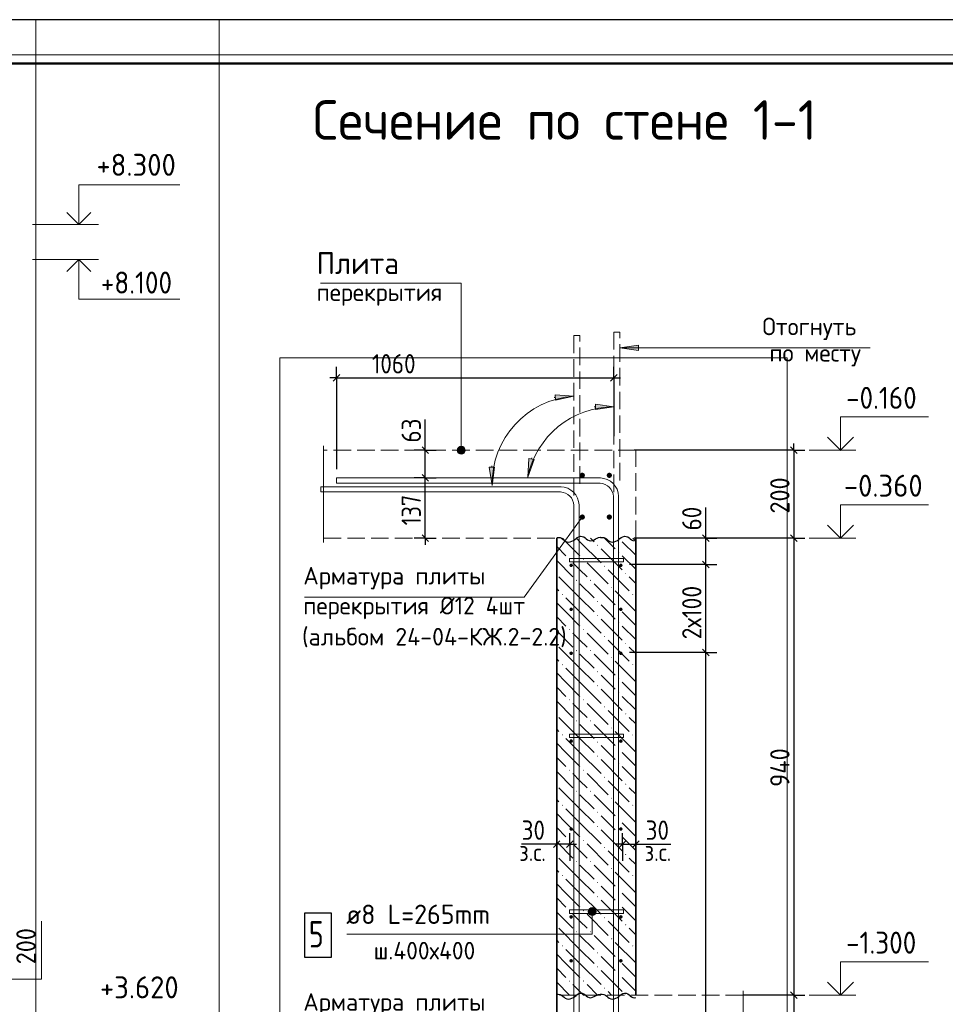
# Model space of a CAD drawing. Header units: millimetres. Extents: x 0 to 21000, y -5 to 14850.
# Tile 34 of 35: x 11409 to 16675, y 9248 to 14850. Entities that reach past the tile are written whole.
import ezdxf

# ---------------------------------------------------------------- set-up
doc = ezdxf.new("R2010")
doc.units = ezdxf.units.MM
doc.linetypes.add('______2', pattern=[135, 100, -35])
for name, color, linetype, lineweight in [('Standard', 7, 'Continuous', 25), ('Заголовок чертежа', 7, 'Continuous', 25), ('Позиционная метка диаметр_ шаг', 7, 'Continuous', 13), ('Позиционная метка линия выноска', 7, 'Continuous', 13), ('Примечания', 7, 'Continuous', 13), ('Размерная линия_ общее', 7, 'Continuous', 13), ('Стена обрамление Г-обр.', 7, 'Continuous', 25), ('Стена фоновая арматура У1', 7, 'Continuous', 25), ('Стена фоновая арматура Х1', 7, 'Continuous', 25), ('Стена фоновая затяжка С-обр.', 7, 'Continuous', 25)]:
    doc.layers.add(name, color=color, linetype=linetype, lineweight=lineweight)
doc.layers.add('ЖБ Перекрытие верхний уровень', color=7, linetype='Continuous', lineweight=25, true_color=0xe0e0ff)
doc.layers.add('ЖБ Стена верхний уровень', color=7, linetype='Continuous', lineweight=25, true_color=0x006e00)
doc.layers.add('Размерная выноска', color=7, linetype='Continuous')
doc.styles.add('ISOCPEUR', font='txt')

msp = doc.modelspace()

# ---------------------------------------------------------------- hatches: boundary and pattern name
at = {"layer": 'ЖБ Стена верхний уровень', "linetype": 'Continuous', "lineweight": 18, "transparency": 33554687}
for points in [[(14813.4, 11899.9), (14813.5, 11900), (14819.7, 11900), (14819.9, 11899.9), (14816.6, 11896.7)], [(14693.4, 11859.9), (14696.6, 11863.2), (14699.9, 11859.9), (14696.6, 11856.7)], [(14813.4, 11819.9), (14816.6, 11823.2), (14819.9, 11819.9), (14816.6, 11816.7)], [(14533.4, 11779.9), (14536.6, 11783.2), (14539.8, 11779.9), (14536.6, 11776.7)], [(14613.4, 11779.9), (14616.6, 11783.2), (14619.9, 11779.9), (14616.6, 11776.7)], [(14733.4, 11739.9), (14736.6, 11743.2), (14739.8, 11739.9), (14736.6, 11736.7)], [(14573.4, 11659.9), (14576.6, 11663.2), (14579.9, 11659.9), (14576.6, 11656.7)], [(14653.4, 11659.9), (14656.6, 11663.2), (14659.9, 11659.9), (14656.6, 11656.7)], [(14853.4, 11699.9), (14856.6, 11703.2), (14859.9, 11699.9), (14856.6, 11696.7)], [(14773.4, 11619.9), (14776.6, 11623.2), (14779.9, 11619.9), (14776.6, 11616.7)], [(14493.4, 11579.9), (14496.6, 11583.2), (14499.9, 11579.9), (14496.6, 11576.7)], [(14693.4, 11539.9), (14696.6, 11543.2), (14699.9, 11539.9), (14696.6, 11536.7)], [(14893.4, 11579.9), (14896.6, 11583.2), (14899.9, 11579.9), (14896.6, 11576.7)], [(14813.4, 11499.9), (14816.6, 11503.2), (14819.9, 11499.9), (14816.6, 11496.7)], [(14693.4, 11459.9), (14696.6, 11463.2), (14699.9, 11459.9), (14696.6, 11456.7)], [(14533.4, 11379.9), (14536.6, 11383.2), (14539.8, 11379.9), (14536.6, 11376.7)], [(14613.4, 11379.9), (14616.6, 11383.2), (14619.9, 11379.9), (14616.6, 11376.7)], [(14813.4, 11419.9), (14816.6, 11423.2), (14819.9, 11419.9), (14816.6, 11416.7)], [(14733.4, 11339.9), (14736.6, 11343.2), (14739.8, 11339.9), (14736.6, 11336.7)], [(14573.4, 11259.9), (14576.6, 11263.2), (14579.9, 11259.9), (14576.6, 11256.7)], [(14653.4, 11259.9), (14656.6, 11263.2), (14659.9, 11259.9), (14656.6, 11256.7)], [(14853.4, 11299.9), (14856.6, 11303.2), (14859.9, 11299.9), (14856.6, 11296.7)], [(14773.4, 11219.9), (14776.6, 11223.2), (14779.9, 11219.9), (14776.6, 11216.7)], [(14493.4, 11179.9), (14496.6, 11183.2), (14499.9, 11179.9), (14496.6, 11176.7)], [(14893.4, 11179.9), (14896.6, 11183.2), (14899.9, 11179.9), (14896.6, 11176.7)], [(14693.4, 11139.9), (14696.6, 11143.2), (14699.9, 11139.9), (14696.6, 11136.7)], [(14813.4, 11099.9), (14816.6, 11103.2), (14819.9, 11099.9), (14816.6, 11096.7)], [(14693.4, 11059.9), (14696.6, 11063.2), (14699.9, 11059.9), (14696.6, 11056.7)], [(14533.4, 10979.9), (14536.6, 10983.2), (14539.8, 10979.9), (14536.6, 10976.7)], [(14613.4, 10979.9), (14616.6, 10983.2), (14619.9, 10979.9), (14616.6, 10976.7)], [(14813.4, 11019.9), (14816.6, 11023.2), (14819.9, 11019.9), (14816.6, 11016.7)], [(14733.4, 10939.9), (14736.6, 10943.2), (14739.8, 10939.9), (14736.6, 10936.7)], [(14853.4, 10899.9), (14856.6, 10903.2), (14859.9, 10899.9), (14856.6, 10896.7)], [(14573.4, 10859.9), (14576.6, 10863.2), (14579.9, 10859.9), (14576.6, 10856.7)], [(14653.4, 10859.9), (14656.6, 10863.2), (14659.9, 10859.9), (14656.6, 10856.7)], [(14773.4, 10819.9), (14776.6, 10823.2), (14779.9, 10819.9), (14776.6, 10816.7)], [(14493.4, 10779.9), (14496.6, 10783.2), (14499.9, 10779.9), (14496.6, 10776.7)], [(14893.4, 10779.9), (14896.6, 10783.2), (14899.9, 10779.9), (14896.6, 10776.7)], [(14693.4, 10739.9), (14696.6, 10743.2), (14699.9, 10739.9), (14696.6, 10736.7)], [(14813.4, 10699.9), (14816.6, 10703.2), (14819.9, 10699.9), (14816.6, 10696.7)], [(14693.4, 10659.9), (14696.6, 10663.2), (14699.9, 10659.9), (14696.6, 10656.7)], [(14813.4, 10619.9), (14816.6, 10623.2), (14819.9, 10619.9), (14816.6, 10616.7)], [(14533.4, 10579.9), (14536.6, 10583.2), (14539.8, 10579.9), (14536.6, 10576.7)], [(14613.4, 10579.9), (14616.6, 10583.2), (14619.9, 10579.9), (14616.6, 10576.7)], [(14733.4, 10539.9), (14736.6, 10543.2), (14739.8, 10539.9), (14736.6, 10536.7)], [(14853.4, 10499.9), (14856.6, 10503.2), (14859.9, 10499.9), (14856.6, 10496.7)], [(14573.4, 10459.9), (14576.6, 10463.2), (14579.9, 10459.9), (14576.6, 10456.7)], [(14653.4, 10459.9), (14656.6, 10463.2), (14659.9, 10459.9), (14656.6, 10456.7)], [(14773.4, 10419.9), (14776.6, 10423.2), (14779.9, 10419.9), (14776.6, 10416.7)], [(14493.4, 10379.9), (14496.6, 10383.2), (14499.9, 10379.9), (14496.6, 10376.7)], [(14893.4, 10379.9), (14896.6, 10383.2), (14899.9, 10379.9), (14896.6, 10376.7)], [(14693.4, 10339.9), (14696.6, 10343.2), (14699.9, 10339.9), (14696.6, 10336.7)], [(14693.4, 10259.9), (14696.6, 10263.2), (14699.9, 10259.9), (14696.6, 10256.7)], [(14813.4, 10299.9), (14816.6, 10303.2), (14819.9, 10299.9), (14816.6, 10296.7)], [(14813.4, 10219.9), (14816.6, 10223.2), (14819.9, 10219.9), (14816.6, 10216.7)], [(14533.4, 10179.9), (14536.6, 10183.2), (14539.8, 10179.9), (14536.6, 10176.7)], [(14613.4, 10179.9), (14616.6, 10183.2), (14619.9, 10179.9), (14616.6, 10176.7)], [(14733.4, 10139.9), (14736.6, 10143.2), (14739.8, 10139.9), (14736.6, 10136.7)], [(14853.4, 10099.9), (14856.6, 10103.2), (14859.9, 10099.9), (14856.6, 10096.7)], [(14573.4, 10059.9), (14576.6, 10063.2), (14579.9, 10059.9), (14576.6, 10056.7)], [(14653.4, 10059.9), (14656.6, 10063.2), (14659.9, 10059.9), (14656.6, 10056.7)], [(14493.4, 9979.9), (14496.6, 9983.2), (14499.9, 9979.9), (14496.6, 9976.7)], [(14773.4, 10019.9), (14776.6, 10023.2), (14779.9, 10019.9), (14776.6, 10016.7)], [(14893.4, 9979.9), (14896.6, 9983.2), (14899.9, 9979.9), (14896.6, 9976.7)], [(14693.4, 9939.9), (14696.6, 9943.2), (14699.9, 9939.9), (14696.6, 9936.7)], [(14693.4, 9859.9), (14696.6, 9863.2), (14699.9, 9859.9), (14696.6, 9856.7)], [(14813.4, 9899.9), (14816.6, 9903.2), (14819.9, 9899.9), (14816.6, 9896.7)], [(14813.4, 9819.9), (14816.6, 9823.2), (14819.9, 9819.9), (14816.6, 9816.7)], [(14533.4, 9779.9), (14536.6, 9783.2), (14539.8, 9779.9), (14536.6, 9776.7)], [(14613.4, 9779.9), (14616.6, 9783.2), (14619.9, 9779.9), (14616.6, 9776.7)], [(14733.4, 9739.9), (14736.6, 9743.2), (14739.8, 9739.9), (14736.6, 9736.7)], [(14853.4, 9699.9), (14856.6, 9703.2), (14859.9, 9699.9), (14856.6, 9696.7)], [(14573.4, 9659.9), (14576.6, 9663.2), (14579.9, 9659.9), (14576.6, 9656.7)], [(14653.4, 9659.9), (14656.6, 9663.2), (14659.9, 9659.9), (14656.6, 9656.7)], [(14493.4, 9579.9), (14496.6, 9583.2), (14499.9, 9579.9), (14496.6, 9576.7)], [(14773.4, 9619.9), (14776.6, 9623.2), (14779.9, 9619.9), (14776.6, 9616.7)], [(14893.4, 9579.9), (14896.6, 9583.2), (14899.9, 9579.9), (14896.6, 9576.7)], [(14693.4, 9539.9), (14696.6, 9543.2), (14699.9, 9539.9), (14696.6, 9536.7)], [(14813.4, 9499.9), (14816.6, 9503.2), (14819.9, 9499.9), (14816.6, 9496.7)], [(14693.4, 9459.9), (14696.6, 9463.2), (14699.9, 9459.9), (14696.6, 9456.7)], [(14813.4, 9419.9), (14816.6, 9423.2), (14819.9, 9419.9), (14816.6, 9416.7)], [(14533.4, 9379.9), (14536.6, 9383.2), (14539.8, 9379.9), (14536.6, 9376.7)], [(14613.4, 9379.9), (14616.6, 9383.2), (14619.9, 9379.9), (14616.6, 9376.7)], [(14733.4, 9339.9), (14736.6, 9343.2), (14739.8, 9339.9), (14736.6, 9336.7)], [(14853.5, 9300), (14856.6, 9303.2), (14859.7, 9300)]]:
    msp.add_hatch(color=7, dxfattribs=at).paths.add_polyline_path(points, flags=16)
at = {"layer": 'Позиционная метка линия выноска', "linetype": 'Continuous', "lineweight": 13, "transparency": 33554687}
for points in [[(13898.3, 12400), (13943.3, 12400), (13940.1, 12411.3)], [(13898.3, 12400), (13940.1, 12411.3), (13901.4, 12411.3)], [(13901.4, 12388.8), (13943.3, 12400), (13898.3, 12400)], [(13901.4, 12411.3), (13940.1, 12411.3), (13932, 12419.4)], [(13901.4, 12411.3), (13932, 12419.4), (13909.5, 12419.4)], [(13901.4, 12388.8), (13940.1, 12388.8), (13943.3, 12400)], [(13909.5, 12380.7), (13940.1, 12388.8), (13901.4, 12388.8)], [(13909.5, 12419.4), (13932, 12419.4), (13920.8, 12422.6)], [(13909.5, 12380.7), (13932, 12380.7), (13940.1, 12388.8)], [(13932, 12380.7), (13909.5, 12380.7), (13920.8, 12377.6)], [(14643.8, 9775.1), (14688.8, 9775.1), (14685.6, 9786.3)], [(14643.8, 9775.1), (14685.6, 9786.3), (14646.9, 9786.3)], [(14646.9, 9763.8), (14688.8, 9775.1), (14643.8, 9775.1)], [(14646.9, 9786.3), (14685.6, 9786.3), (14677.5, 9794.4)], [(14646.9, 9786.3), (14677.5, 9794.4), (14655, 9794.4)], [(14646.9, 9763.8), (14685.6, 9763.8), (14688.8, 9775.1)], [(14655, 9755.7), (14685.6, 9763.8), (14646.9, 9763.8)], [(14655, 9794.4), (14677.5, 9794.4), (14666.3, 9797.6)], [(14655, 9755.7), (14677.5, 9755.7), (14685.6, 9763.8)], [(14677.5, 9755.7), (14655, 9755.7), (14666.3, 9752.6)]]:
    msp.add_hatch(color=7, dxfattribs=at).paths.add_polyline_path(points)
at = {"layer": 'Примечания', "linetype": 'Continuous', "lineweight": 13, "transparency": 33554687}
for points in [[(14929, 12997.3), (14824, 12982.3), (14929, 12967.3)], [(14305.6, 12353.4), (14299.2, 12247.6), (14335, 12347.4)], [(14079.5, 12304), (14096.5, 12199.3), (14109.5, 12304.6)]]:
    msp.add_hatch(color=7, dxfattribs=at).paths.add_polyline_path(points)
for points in [[(14455.6, 12715.3), (14561.4, 12707.7), (14457.7, 12685.4)], [(14684, 12662), (14789, 12647), (14684, 12632)]]:
    msp.add_hatch(color=7, dxfattribs=at).paths.add_polyline_path(points, flags=16)
at = {"layer": 'Стена обрамление Г-обр.', "linetype": 'Continuous', "lineweight": 13, "transparency": 33554687}
for points in [[(14624.7, 12257.6), (14623.5, 12263.3), (14620.3, 12268.2), (14615.4, 12271.4), (14609.7, 12272.6), (14603.9, 12271.4), (14599.1, 12268.2), (14595.8, 12263.3), (14594.7, 12257.6), (14595.8, 12251.8), (14599.1, 12246.9), (14603.9, 12243.7), (14609.7, 12242.6), (14615.4, 12243.7), (14620.3, 12246.9), (14623.5, 12251.8)], [(14778.5, 12257.6), (14777.3, 12263.3), (14774.1, 12268.2), (14769.2, 12271.4), (14763.5, 12272.6), (14757.8, 12271.4), (14752.9, 12268.2), (14749.6, 12263.3), (14748.5, 12257.6), (14749.6, 12251.8), (14752.9, 12246.9), (14757.8, 12243.7), (14763.5, 12242.6), (14769.2, 12243.7), (14774.1, 12246.9), (14777.3, 12251.8)], [(14624.7, 12020.1), (14623.5, 12025.8), (14620.3, 12030.7), (14615.4, 12033.9), (14609.7, 12035.1), (14603.9, 12033.9), (14599.1, 12030.7), (14595.8, 12025.8), (14594.7, 12020.1), (14595.8, 12014.3), (14599.1, 12009.4), (14603.9, 12006.2), (14609.7, 12005.1), (14615.4, 12006.2), (14620.3, 12009.4), (14623.5, 12014.3)], [(14778.5, 12020.1), (14777.3, 12025.8), (14774.1, 12030.7), (14769.2, 12033.9), (14763.5, 12035.1), (14757.8, 12033.9), (14752.9, 12030.7), (14749.6, 12025.8), (14748.5, 12020.1), (14749.6, 12014.3), (14752.9, 12009.4), (14757.8, 12006.2), (14763.5, 12005.1), (14769.2, 12006.2), (14774.1, 12009.4), (14777.3, 12014.3)]]:
    msp.add_hatch(color=7, dxfattribs=at).paths.add_polyline_path(points)
at = {"layer": 'Стена фоновая арматура У1', "linetype": 'Continuous', "lineweight": 13, "transparency": 33554687}
for points in [[(14556.4, 11745.1), (14555.6, 11748.9), (14553.4, 11752.1), (14550.2, 11754.3), (14546.4, 11755.1), (14542.5, 11754.3), (14539.3, 11752.1), (14537.1, 11748.9), (14536.4, 11745.1), (14537.1, 11741.2), (14539.3, 11738), (14542.5, 11735.8), (14546.4, 11735.1), (14550.2, 11735.8), (14553.4, 11738), (14555.6, 11741.2)], [(14838.9, 11745.1), (14838.1, 11748.9), (14835.9, 11752.1), (14832.7, 11754.3), (14828.9, 11755.1), (14825, 11754.3), (14821.8, 11752.1), (14819.6, 11748.9), (14818.9, 11745.1), (14819.6, 11741.2), (14821.8, 11738), (14825, 11735.8), (14828.9, 11735.1), (14832.7, 11735.8), (14835.9, 11738), (14838.1, 11741.2)], [(14556.4, 11495.1), (14555.6, 11498.9), (14553.4, 11502.1), (14550.2, 11504.3), (14546.4, 11505.1), (14542.5, 11504.3), (14539.3, 11502.1), (14537.1, 11498.9), (14536.4, 11495.1), (14537.1, 11491.2), (14539.3, 11488), (14542.5, 11485.8), (14546.4, 11485.1), (14550.2, 11485.8), (14553.4, 11488), (14555.6, 11491.2)], [(14838.9, 11495.1), (14838.1, 11498.9), (14835.9, 11502.1), (14832.7, 11504.3), (14828.9, 11505.1), (14825, 11504.3), (14821.8, 11502.1), (14819.6, 11498.9), (14818.9, 11495.1), (14819.6, 11491.2), (14821.8, 11488), (14825, 11485.8), (14828.9, 11485.1), (14832.7, 11485.8), (14835.9, 11488), (14838.1, 11491.2)], [(14556.4, 11245.1), (14555.6, 11248.9), (14553.4, 11252.1), (14550.2, 11254.3), (14546.4, 11255.1), (14542.5, 11254.3), (14539.3, 11252.1), (14537.1, 11248.9), (14536.4, 11245.1), (14537.1, 11241.2), (14539.3, 11238), (14542.5, 11235.8), (14546.4, 11235.1), (14550.2, 11235.8), (14553.4, 11238), (14555.6, 11241.2)], [(14838.9, 11245.1), (14838.1, 11248.9), (14835.9, 11252.1), (14832.7, 11254.3), (14828.9, 11255.1), (14825, 11254.3), (14821.8, 11252.1), (14819.6, 11248.9), (14818.9, 11245.1), (14819.6, 11241.2), (14821.8, 11238), (14825, 11235.8), (14828.9, 11235.1), (14832.7, 11235.8), (14835.9, 11238), (14838.1, 11241.2)], [(14556.4, 10745.1), (14555.6, 10748.9), (14553.4, 10752.1), (14550.2, 10754.3), (14546.4, 10755.1), (14542.5, 10754.3), (14539.3, 10752.1), (14537.1, 10748.9), (14536.4, 10745.1), (14537.1, 10741.2), (14539.3, 10738), (14542.5, 10735.8), (14546.4, 10735.1), (14550.2, 10735.8), (14553.4, 10738), (14555.6, 10741.2)], [(14838.9, 10745.1), (14838.1, 10748.9), (14835.9, 10752.1), (14832.7, 10754.3), (14828.9, 10755.1), (14825, 10754.3), (14821.8, 10752.1), (14819.6, 10748.9), (14818.9, 10745.1), (14819.6, 10741.2), (14821.8, 10738), (14825, 10735.8), (14828.9, 10735.1), (14832.7, 10735.8), (14835.9, 10738), (14838.1, 10741.2)], [(14556.4, 10245.1), (14555.6, 10248.9), (14553.4, 10252.1), (14550.2, 10254.3), (14546.4, 10255.1), (14542.5, 10254.3), (14539.3, 10252.1), (14537.1, 10248.9), (14536.4, 10245.1), (14537.1, 10241.2), (14539.3, 10238), (14542.5, 10235.8), (14546.4, 10235.1), (14550.2, 10235.8), (14553.4, 10238), (14555.6, 10241.2)], [(14838.9, 10245.1), (14838.1, 10248.9), (14835.9, 10252.1), (14832.7, 10254.3), (14828.9, 10255.1), (14825, 10254.3), (14821.8, 10252.1), (14819.6, 10248.9), (14818.9, 10245.1), (14819.6, 10241.2), (14821.8, 10238), (14825, 10235.8), (14828.9, 10235.1), (14832.7, 10235.8), (14835.9, 10238), (14838.1, 10241.2)], [(14556.4, 9745.1), (14555.6, 9748.9), (14553.4, 9752.1), (14550.2, 9754.3), (14546.4, 9755.1), (14542.5, 9754.3), (14539.3, 9752.1), (14537.1, 9748.9), (14536.4, 9745.1), (14537.1, 9741.2), (14539.3, 9738), (14542.5, 9735.8), (14546.4, 9735.1), (14550.2, 9735.8), (14553.4, 9738), (14555.6, 9741.2)], [(14838.9, 9745.1), (14838.1, 9748.9), (14835.9, 9752.1), (14832.7, 9754.3), (14828.9, 9755.1), (14825, 9754.3), (14821.8, 9752.1), (14819.6, 9748.9), (14818.9, 9745.1), (14819.6, 9741.2), (14821.8, 9738), (14825, 9735.8), (14828.9, 9735.1), (14832.7, 9735.8), (14835.9, 9738), (14838.1, 9741.2)], [(14556.4, 9495.1), (14555.6, 9498.9), (14553.4, 9502.1), (14550.2, 9504.3), (14546.4, 9505.1), (14542.5, 9504.3), (14539.3, 9502.1), (14537.1, 9498.9), (14536.4, 9495.1), (14537.1, 9491.2), (14539.3, 9488), (14542.5, 9485.8), (14546.4, 9485.1), (14550.2, 9485.8), (14553.4, 9488), (14555.6, 9491.2)], [(14838.9, 9495.1), (14838.1, 9498.9), (14835.9, 9502.1), (14832.7, 9504.3), (14828.9, 9505.1), (14825, 9504.3), (14821.8, 9502.1), (14819.6, 9498.9), (14818.9, 9495.1), (14819.6, 9491.2), (14821.8, 9488), (14825, 9485.8), (14828.9, 9485.1), (14832.7, 9485.8), (14835.9, 9488), (14838.1, 9491.2)]]:
    msp.add_hatch(color=7, dxfattribs=at).paths.add_polyline_path(points)

# ---------------------------------------------------------------- linework, layer by layer
at = {"layer": 'Standard', "color": 7, "linetype": 'Continuous', "lineweight": 13, "transparency": 33554687}
for p, q in [((11857.1, 13685), (11482.1, 13685)), ((11857.1, 13485), (11482.1, 13485)), ((15901.3, 12400), (16166.3, 12400)), ((15901.3, 11900), (16166.3, 11900)), ((15901.3, 9300), (16166.3, 9300))]:
    msp.add_line(p, q, dxfattribs=at)
at = {"layer": 'Standard', "color": 7, "linetype": 'Continuous', "lineweight": 25, "transparency": 33554687}
for p, q in [((13192.6, 12793.4), (13230.1, 12830.9)), ((14770.2, 12793.4), (14807.7, 12830.9)), ((13735.2, 12381.3), (13697.7, 12418.8)), ((15795.1, 12418.8), (15832.6, 12381.3)), ((13735.2, 12223.8), (13697.7, 12261.3)), ((13735.2, 11881.3), (13697.7, 11918.8)), ((15331.5, 11881.3), (15294, 11918.8)), ((15795.1, 11918.8), (15832.6, 11881.3)), ((15331.5, 11731.3), (15294, 11768.8)), ((15331.5, 11231.3), (15294, 11268.8)), ((14482.6, 10177.2), (14445.1, 10139.7)), ((14557.6, 10177.2), (14520.1, 10139.7)), ((14820.1, 10139.7), (14857.6, 10177.2)), ((14895.1, 10139.7), (14932.6, 10177.2)), ((15795.1, 9318.8), (15832.6, 9281.3))]:
    msp.add_line(p, q, dxfattribs=at)
at = {"layer": 'Standard', "color": 251, "linetype": 'Continuous', "lineweight": -3, "true_color": 0x656565, "transparency": 33554687}
for p, q in [((13211.3, 12812.1), (13211.3, 12874.6)), ((14789, 12812.1), (14789, 12874.6)), ((13211.3, 12812.1), (13211.3, 12749.6)), ((13211.3, 12812.1), (13211.3, 12292.6)), ((14789, 12812.1), (14789, 12749.6)), ((14789, 12812.1), (14789, 12479.6)), ((13716.4, 12400), (13653.9, 12400)), ((13716.4, 12400), (13778.9, 12400)), ((13716.4, 12400), (13716.4, 12400)), ((15813.8, 12400), (14905.3, 12400)), ((15813.8, 12400), (15751.3, 12400)), ((15813.8, 12400), (15876.3, 12400)), ((13716.4, 12242.6), (13653.9, 12242.6)), ((13716.4, 12242.6), (13778.9, 12242.6)), ((13716.4, 12242.6), (13716.4, 12242.6)), ((13716.4, 11900), (13653.9, 11900)), ((13716.4, 11900), (13778.9, 11900)), ((13716.4, 11900), (13716.4, 11900)), ((15312.8, 11900), (15250.3, 11900)), ((15312.8, 11900), (15375.3, 11900)), ((15813.8, 11900), (15751.3, 11900)), ((15813.8, 11900), (15876.3, 11900)), ((15312.8, 11750), (15250.3, 11750)), ((15312.8, 11750), (15375.3, 11750)), ((15312.8, 11250), (15250.3, 11250)), ((15312.8, 11250), (15375.3, 11250)), ((14463.9, 10158.4), (14463.9, 10220.9)), ((14538.9, 10158.4), (14538.9, 10220.9)), ((14838.9, 10158.4), (14838.9, 10220.9)), ((14913.9, 10158.4), (14913.9, 10220.9)), ((14463.9, 10158.4), (14463.9, 10095.9)), ((14463.9, 10158.4), (14463.9, 10158.4)), ((14538.9, 10158.4), (14538.9, 10095.9)), ((14538.9, 10158.4), (14538.9, 10064.6)), ((14838.9, 10158.4), (14838.9, 10095.9)), ((14838.9, 10158.4), (14838.9, 10064.6)), ((14913.9, 10158.4), (14913.9, 10095.9)), ((14913.9, 10158.4), (14913.9, 10158.4)), ((15813.8, 9300), (15751.3, 9300)), ((15813.8, 9300), (15876.3, 9300))]:
    msp.add_line(p, q, dxfattribs=at)
at = {"layer": 'Standard', "color": 7, "linetype": 'Continuous', "lineweight": -3, "transparency": 33554687}
for p, q in [((13211.3, 12812.1), (13173.8, 12812.1)), ((13211.3, 12812.1), (14789, 12812.1)), ((14789, 12812.1), (14826.5, 12812.1)), ((13716.4, 12400), (13716.4, 12437.6)), ((15813.8, 12400), (15813.8, 12437.6)), ((13716.4, 12242.6), (13716.4, 12400)), ((15312.8, 11900), (15312.8, 11937.6)), ((13716.4, 11900), (13716.4, 11862.6)), ((15312.8, 11750), (15312.8, 11900)), ((15813.8, 11900), (15813.8, 9300)), ((15312.8, 11250), (15312.8, 11750)), ((15312.8, 5750.1), (15312.8, 11250)), ((14463.9, 10158.4), (14426.4, 10158.4)), ((14538.9, 10158.4), (14463.9, 10158.4)), ((14538.9, 10158.4), (14576.4, 10158.4)), ((14838.9, 10158.4), (14801.4, 10158.4)), ((14838.9, 10158.4), (14913.9, 10158.4)), ((14913.9, 10158.4), (14951.4, 10158.4)), ((15813.8, 9300), (15813.8, 8800))]:
    msp.add_line(p, q, dxfattribs=at)
at = {"layer": 'Standard', "color": 7, "linetype": 'Continuous', "lineweight": 25, "transparency": 33554687}
msp.add_lwpolyline([(0, 0), (21000, 0), (21000, 14850), (0, 14850), (0, 0)], close=True, dxfattribs=at)
at = {"layer": 'Standard', "color": 7, "linetype": 'Continuous', "lineweight": 13, "transparency": 33554687}
for points in [[(21000, 14850), (11500, 14850), (11500, 3000), (21000, 3000), (21000, 14850)], [(11744.6, 13685), (11744.6, 13910), (12320.2, 13910)], [(11744.6, 13485), (11744.6, 13260), (12320.2, 13260)], [(16079.2, 12400), (16079.2, 12590.1), (16579.2, 12590.1)], [(16079.2, 11900), (16079.2, 12090.1), (16579.2, 12090.1)], [(16079.2, 9300), (16079.2, 9490.1), (16579.2, 9490.1)]]:
    msp.add_lwpolyline(points, dxfattribs=at)
at = {"layer": 'Standard', "color": 220, "linetype": 'Continuous', "lineweight": 13, "transparency": 33554687}
msp.add_lwpolyline([(21000, 14650), (0, 14650), (0, -5)], dxfattribs=at)
at = {"layer": 'Standard', "color": 7, "linetype": 'Continuous', "lineweight": 50, "transparency": 33554687}
msp.add_lwpolyline([(1000, 14600), (20750, 14600), (20750, 250), (1000, 250), (1000, 14600)], close=True, dxfattribs=at)
at = {"layer": 'Standard', "color": 7, "linetype": 'Continuous', "lineweight": 35, "transparency": 33554687}
for points in [[(11676.5, 13753.1), (11744.6, 13685), (11812.7, 13753.1)], [(11676.5, 13417), (11744.6, 13485), (11812.7, 13417)], [(16005, 12474.3), (16079.2, 12400), (16153.5, 12474.3)], [(16005, 11974.3), (16079.2, 11900), (16153.5, 11974.3)], [(16005, 9374.3), (16079.2, 9300), (16153.5, 9374.3)]]:
    msp.add_lwpolyline(points, dxfattribs=at)
at = {"layer": 'Standard', "color": 254, "linetype": 'Continuous', "lineweight": 18, "true_color": 0xc4c4ff, "transparency": 33554687}
msp.add_lwpolyline([(12887.8, 3447.6), (15775.3, 3447.6), (15775.3, 12925.1), (12887.8, 12925.1), (12887.8, 3447.6)], dxfattribs=at)
at = {"layer": 'Standard', "color": 7, "linetype": 'Continuous', "lineweight": -3, "transparency": 33554687}
for points in [[(15813.8, 12400), (15813.8, 11995.8), (15813.8, 11995.8), (15813.8, 11900)], [(13716.4, 11900), (13716.4, 11925.1), (13716.4, 11925.1), (13716.4, 12242.6)]]:
    msp.add_lwpolyline(points, dxfattribs=at)
at = {"layer": 'Standard', "color": 251, "linetype": 'Continuous', "lineweight": -3, "true_color": 0x656565, "transparency": 33554687}
for points in [[(15813.8, 11900), (15805.3, 11900), (15805.3, 11900), (15805.3, 11900), (15805.3, 11900), (15805.3, 11900), (15805.3, 11900), (15805.3, 11900), (15805.3, 11900), (14905.3, 11900)], [(15312.8, 11900), (15304.3, 11900), (15304.3, 11900), (14963.9, 11900)], [(15312.8, 11750), (15304.3, 11750), (15304.3, 11750), (14878.9, 11750)], [(15312.8, 11250), (15304.3, 11250), (15304.3, 11250), (15304.3, 11250), (15304.3, 11250), (14878.9, 11250)], [(15813.8, 9300), (15805.3, 9300), (15805.3, 9300), (15805.3, 9300), (15805.3, 9300), (15805.3, 9300), (15805.3, 9300), (15525.3, 9300)]]:
    msp.add_lwpolyline(points, dxfattribs=at)
at = {"layer": 'ЖБ Перекрытие верхний уровень', "color": 7, "linetype": '______2', "lineweight": 18, "transparency": 33554687}
for p, q in [((14913.9, 12400), (13137.8, 12400)), ((14913.9, 11900), (14913.9, 12400)), ((13137.8, 11900), (14463.9, 11900)), ((14463.9, 9300), (14463.9, 8800)), ((15525.3, 9300), (14463.9, 9300))]:
    msp.add_line(p, q, dxfattribs=at)
at = {"layer": 'ЖБ Стена верхний уровень', "color": 7, "linetype": 'Continuous', "lineweight": 35, "transparency": 33554687}
for p, q in [((14463.9, 11900), (14463.9, 5050.1)), ((14913.9, 9300), (14913.9, 11900))]:
    msp.add_line(p, q, dxfattribs=at)
at = {"layer": 'ЖБ Стена верхний уровень', "color": 9, "linetype": 'Continuous', "lineweight": 18, "true_color": 0xc7c7c7, "transparency": 33554687}
for p, q in [((14516.6, 11879.9), (14496.5, 11900)), ((14516.6, 11879.9), (14596.6, 11799.9)), ((14576.5, 11900), (14596.6, 11879.9)), ((14596.6, 11879.9), (14716.6, 11759.9)), ((14656.5, 11900), (14676.6, 11879.9)), ((14756.6, 11879.9), (14736.5, 11900)), ((14796.6, 11839.9), (14756.6, 11879.9)), ((14836.6, 11879.9), (14913.9, 11802.7)), ((14913.9, 11882.7), (14896.5, 11900)), ((14463.9, 11852.7), (14516.6, 11799.9)), ((14716.6, 11839.9), (14836.6, 11719.9)), ((14463.9, 11772.7), (14556.6, 11679.9)), ((14836.6, 11799.9), (14913.9, 11722.7)), ((14596.6, 11719.9), (14556.6, 11759.9)), ((14636.6, 11679.9), (14596.6, 11719.9)), ((14636.6, 11759.9), (14756.6, 11639.9)), ((14756.6, 11719.9), (14876.6, 11599.9)), ((14596.6, 11559.9), (14476.6, 11679.9)), ((14913.9, 11642.7), (14876.6, 11679.9)), ((14463.9, 11612.7), (14476.6, 11599.9)), ((14596.6, 11639.9), (14676.6, 11559.9)), ((14676.6, 11639.9), (14796.6, 11519.9)), ((14913.9, 11482.7), (14796.6, 11599.9)), ((14516.6, 11559.9), (14596.6, 11479.9)), ((14596.6, 11559.9), (14676.6, 11479.9)), ((14516.6, 11479.9), (14463.9, 11532.7)), ((14756.6, 11479.9), (14716.6, 11519.9)), ((14463.9, 11452.7), (14516.6, 11399.9)), ((14516.6, 11479.9), (14596.6, 11399.9)), ((14596.6, 11479.9), (14716.6, 11359.9)), ((14716.6, 11439.9), (14836.6, 11319.9)), ((14796.6, 11439.9), (14756.6, 11479.9)), ((14836.6, 11479.9), (14913.9, 11402.7)), ((14836.6, 11399.9), (14913.9, 11322.7)), ((14463.9, 11372.7), (14556.6, 11279.9)), ((14596.6, 11319.9), (14556.6, 11359.9)), ((14636.6, 11279.9), (14596.6, 11319.9)), ((14636.6, 11359.9), (14756.6, 11239.9)), ((14756.6, 11319.9), (14876.6, 11199.9)), ((14596.6, 11159.9), (14476.6, 11279.9)), ((14913.9, 11242.7), (14876.6, 11279.9)), ((14463.9, 11212.7), (14476.6, 11199.9)), ((14596.6, 11239.9), (14676.6, 11159.9)), ((14676.6, 11239.9), (14796.6, 11119.9)), ((14516.6, 11159.9), (14596.6, 11079.9)), ((14596.6, 11159.9), (14676.6, 11079.9)), ((14913.9, 11082.7), (14796.6, 11199.9)), ((14516.6, 11079.9), (14463.9, 11132.7)), ((14756.6, 11079.9), (14716.6, 11119.9)), ((14463.9, 11052.7), (14516.6, 10999.9)), ((14516.6, 11079.9), (14596.6, 10999.9)), ((14596.6, 11079.9), (14716.6, 10959.9)), ((14716.6, 11039.9), (14836.6, 10919.9)), ((14796.6, 11039.9), (14756.6, 11079.9)), ((14836.6, 11079.9), (14913.9, 11002.7)), ((14836.6, 10999.9), (14913.9, 10922.7)), ((14463.9, 10972.7), (14556.6, 10879.9)), ((14596.6, 10919.9), (14556.6, 10959.9)), ((14636.6, 10959.9), (14756.6, 10839.9)), ((14596.6, 10759.9), (14476.6, 10879.9)), ((14636.6, 10879.9), (14596.6, 10919.9)), ((14756.6, 10919.9), (14876.6, 10799.9)), ((14913.9, 10842.7), (14876.6, 10879.9)), ((14596.6, 10839.9), (14676.6, 10759.9)), ((14676.6, 10839.9), (14796.6, 10719.9)), ((14463.9, 10812.7), (14476.6, 10799.9)), ((14516.6, 10759.9), (14596.6, 10679.9)), ((14596.6, 10759.9), (14676.6, 10679.9)), ((14913.9, 10682.7), (14796.6, 10799.9)), ((14516.6, 10679.9), (14463.9, 10732.7)), ((14756.6, 10679.9), (14716.6, 10719.9)), ((14463.9, 10652.7), (14516.6, 10599.9)), ((14516.6, 10679.9), (14596.6, 10599.9)), ((14596.6, 10679.9), (14716.6, 10559.9)), ((14796.6, 10639.9), (14756.6, 10679.9)), ((14836.6, 10679.9), (14913.9, 10602.7)), ((14716.6, 10639.9), (14836.6, 10519.9)), ((14836.6, 10599.9), (14913.9, 10522.7)), ((14463.9, 10572.7), (14556.6, 10479.9)), ((14596.6, 10519.9), (14556.6, 10559.9)), ((14636.6, 10559.9), (14756.6, 10439.9)), ((14596.6, 10359.9), (14476.6, 10479.9)), ((14636.6, 10479.9), (14596.6, 10519.9)), ((14756.6, 10519.9), (14876.6, 10399.9)), ((14913.9, 10442.7), (14876.6, 10479.9)), ((14596.6, 10439.9), (14676.6, 10359.9)), ((14676.6, 10439.9), (14796.6, 10319.9)), ((14463.9, 10412.7), (14476.6, 10399.9)), ((14913.9, 10282.7), (14796.6, 10399.9)), ((14516.6, 10279.9), (14463.9, 10332.7)), ((14516.6, 10359.9), (14596.6, 10279.9)), ((14596.6, 10359.9), (14676.6, 10279.9)), ((14756.6, 10279.9), (14716.6, 10319.9)), ((14463.9, 10252.7), (14516.6, 10199.9)), ((14516.6, 10279.9), (14596.6, 10199.9)), ((14596.6, 10279.9), (14716.6, 10159.9)), ((14796.6, 10239.9), (14756.6, 10279.9)), ((14836.6, 10279.9), (14913.9, 10202.7)), ((14716.6, 10239.9), (14836.6, 10119.9)), ((14836.6, 10199.9), (14913.9, 10122.7)), ((14463.9, 10172.7), (14556.6, 10079.9)), ((14596.6, 10119.9), (14556.6, 10159.9)), ((14636.6, 10159.9), (14756.6, 10039.9)), ((14636.6, 10079.9), (14596.6, 10119.9)), ((14756.6, 10119.9), (14876.6, 9999.9)), ((14596.6, 9959.9), (14476.6, 10079.9)), ((14596.6, 10039.9), (14676.6, 9959.9)), ((14676.6, 10039.9), (14796.6, 9919.9)), ((14913.9, 10042.7), (14876.6, 10079.9)), ((14463.9, 10012.7), (14476.6, 9999.9)), ((14913.9, 9882.7), (14796.6, 9999.9)), ((14516.6, 9879.9), (14463.9, 9932.7)), ((14516.6, 9959.9), (14596.6, 9879.9)), ((14596.6, 9959.9), (14676.6, 9879.9)), ((14756.6, 9879.9), (14716.6, 9919.9)), ((14516.6, 9879.9), (14596.6, 9799.9)), ((14596.6, 9879.9), (14716.6, 9759.9)), ((14796.6, 9839.9), (14756.6, 9879.9)), ((14836.6, 9879.9), (14913.9, 9802.7)), ((14463.9, 9852.7), (14516.6, 9799.9)), ((14716.6, 9839.9), (14836.6, 9719.9)), ((14463.9, 9772.7), (14556.6, 9679.9)), ((14596.6, 9719.9), (14556.6, 9759.9)), ((14636.6, 9759.9), (14756.6, 9639.9)), ((14836.6, 9799.9), (14913.9, 9722.7)), ((14636.6, 9679.9), (14596.6, 9719.9)), ((14756.6, 9719.9), (14876.6, 9599.9)), ((14596.6, 9559.9), (14476.6, 9679.9)), ((14596.6, 9639.9), (14676.6, 9559.9)), ((14676.6, 9639.9), (14796.6, 9519.9)), ((14913.9, 9642.7), (14876.6, 9679.9)), ((14463.9, 9612.7), (14476.6, 9599.9)), ((14913.9, 9482.7), (14796.6, 9599.9)), ((14516.6, 9479.9), (14463.9, 9532.7)), ((14516.6, 9559.9), (14596.6, 9479.9)), ((14596.6, 9559.9), (14676.6, 9479.9)), ((14516.6, 9479.9), (14596.6, 9399.9)), ((14596.6, 9479.9), (14716.6, 9359.9)), ((14756.6, 9479.9), (14716.6, 9519.9)), ((14796.6, 9439.9), (14756.6, 9479.9)), ((14836.6, 9479.9), (14913.9, 9402.7)), ((14463.9, 9452.7), (14516.6, 9399.9)), ((14716.6, 9439.9), (14836.6, 9319.9)), ((14463.9, 9372.7), (14536.5, 9300)), ((14596.6, 9319.9), (14556.6, 9359.9)), ((14636.6, 9359.9), (14696.5, 9300)), ((14836.6, 9399.9), (14913.9, 9322.7)), ((14616.5, 9300), (14596.6, 9319.9)), ((14756.6, 9319.9), (14776.5, 9300))]:
    msp.add_line(p, q, dxfattribs=at)
at = {"layer": 'Позиционная метка линия выноска', "color": 7, "linetype": 'Continuous', "lineweight": 18, "transparency": 33554687}
for p, q in [((12542.8, 5050.1), (12542.8, 14850)), ((14913.9, 11900), (14913.9, 11650))]:
    msp.add_line(p, q, dxfattribs=at)
at = {"layer": 'Позиционная метка линия выноска', "color": 7, "linetype": 'Continuous', "lineweight": 13, "transparency": 33554687}
for p, q in [((13898.3, 12400), (13898.3, 12400)), ((13920.8, 12422.6), (13920.8, 12422.6)), ((13943.3, 12400), (13943.3, 12400)), ((13920.8, 12377.6), (13920.8, 12377.6)), ((14643.8, 9775.1), (14643.8, 9775.1)), ((14666.3, 9797.6), (14666.3, 9797.6)), ((14666.3, 9752.6), (14666.3, 9752.6)), ((14688.8, 9775.1), (14688.8, 9775.1))]:
    msp.add_line(p, q, dxfattribs=at)
for points in [[(13920.8, 12400), (13920.8, 13349.9), (13120.8, 13349.9)], [(13028.4, 11563.3), (14278.4, 11563.3), (14609.7, 12020.1)], [(13270.8, 9646.1), (14666.3, 9646.1), (14666.3, 9775.1)]]:
    msp.add_lwpolyline(points, dxfattribs=at)
for centre in [(13920.8, 12400), (14666.3, 9775.1)]:
    msp.add_circle(centre, 22.5, dxfattribs=at)
at = {"layer": 'Примечания', "color": 7, "linetype": '______2', "lineweight": 13, "transparency": 33554687}
for p, q in [((14824, 13072.5), (14789, 13072.5)), ((14789, 13072.5), (14789, 12147.5)), ((14824, 12228.4), (14824, 13072.5)), ((14596.4, 13053.1), (14561.4, 13053.1)), ((14561.4, 13053.1), (14561.4, 12128.1)), ((14596.4, 12209), (14596.4, 13053.1))]:
    msp.add_line(p, q, dxfattribs=at)
at = {"layer": 'Примечания', "color": 7, "linetype": 'Continuous', "lineweight": 13, "transparency": 33554687}
for p, q in [((14929, 12997.3), (14824, 12982.3)), ((16246.9, 12982.3), (14824, 12982.3)), ((14824, 12982.3), (14824, 12982.3)), ((14824, 12982.3), (14824, 12982.3)), ((14824, 12982.3), (14824, 12982.3)), ((14824, 12982.3), (14929, 12967.3)), ((14929, 12967.3), (14929, 12997.3)), ((14929, 12982.3), (14936.5, 12982.3)), ((14456.6, 12700.4), (14449.2, 12699.9)), ((14457.7, 12685.4), (14455.6, 12715.3)), ((14455.6, 12715.3), (14561.4, 12707.7)), ((14561.4, 12707.7), (14457.7, 12685.4)), ((14561.4, 12707.7), (14561.4, 12707.7)), ((14561.4, 12707.7), (14561.4, 12707.7)), ((14561.4, 12707.7), (14561.4, 12707.7)), ((14684, 12632), (14684, 12662)), ((14684, 12662), (14789, 12647)), ((14684, 12647), (14676.5, 12647)), ((14789, 12647), (14684, 12632)), ((14789, 12647), (14789, 12647)), ((14789, 12647), (14789, 12647)), ((14789, 12647), (14789, 12647)), ((14305.6, 12353.4), (14299.2, 12247.6)), ((14299.2, 12247.6), (14335, 12347.4)), ((14335, 12347.4), (14305.6, 12353.4)), ((14320.3, 12350.4), (14321.8, 12357.8)), ((14109.5, 12304.6), (14079.5, 12304)), ((14079.5, 12304), (14096.5, 12199.3)), ((14094.5, 12304.3), (14094.3, 12311.8)), ((14096.5, 12199.3), (14109.5, 12304.6)), ((14299.2, 12247.6), (14299.2, 12247.6)), ((14299.2, 12247.6), (14299.2, 12247.6)), ((14299.2, 12247.6), (14299.2, 12247.6)), ((14096.5, 12199.3), (14096.5, 12199.3)), ((14096.5, 12199.3), (14096.5, 12199.3)), ((14096.5, 12199.3), (14096.5, 12199.3))]:
    msp.add_line(p, q, dxfattribs=at)
at = {"layer": 'Примечания', "color": 7, "linetype": 'Continuous', "lineweight": 25, "transparency": 33554687}
for points in [[(14463.9, 11904.4), (14473.1, 11904.6), (14483.1, 11903.1), (14492.1, 11899.8), (14499.4, 11894.4), (14505.6, 11887.9), (14512.9, 11882.4), (14522.1, 11879.1), (14531.9, 11877.2), (14541.6, 11879.4), (14550.6, 11882.9), (14559.4, 11886.9), (14566.9, 11892.3), (14573.9, 11898), (14580.9, 11903.7), (14589.4, 11908.2), (14598.9, 11910.6), (14608.9, 11910.3), (14618.6, 11907.6), (14625.9, 11902.3), (14632.4, 11896), (14639.4, 11890.3), (14647.9, 11886.1), (14657.9, 11885.1), (14667.6, 11887.5), (14676.4, 11891.3), (14684.9, 11895.6), (14693.6, 11899.7), (14702.1, 11903.7), (14711.9, 11905.6), (14713.9, 11905.8)], [(14713.9, 11904.4), (14723.1, 11904.6), (14733.1, 11903.1), (14742.1, 11899.8), (14749.4, 11894.4), (14755.6, 11887.9), (14762.9, 11882.4), (14772.1, 11879.1), (14781.9, 11877.2), (14791.6, 11879.4), (14800.6, 11882.9), (14809.4, 11886.9), (14816.9, 11892.3), (14823.9, 11898), (14830.9, 11903.7), (14839.4, 11908.2), (14848.9, 11910.6), (14858.9, 11910.3), (14868.6, 11907.6), (14875.9, 11902.3), (14882.4, 11896), (14889.4, 11890.3), (14897.9, 11886.1), (14905.3, 11885.4)], [(14463.9, 9304.4), (14473.1, 9304.6), (14483.1, 9303.1), (14492.1, 9299.8), (14499.4, 9294.4), (14505.6, 9287.9), (14512.9, 9282.4), (14522.1, 9279.1), (14531.9, 9277.2), (14541.6, 9279.4), (14550.6, 9282.9), (14559.4, 9286.9), (14566.9, 9292.3), (14573.9, 9298), (14580.9, 9303.7), (14589.4, 9308.2), (14598.9, 9310.6), (14608.9, 9310.3), (14618.6, 9307.6), (14625.9, 9302.3), (14632.4, 9296), (14639.4, 9290.3), (14647.9, 9286.1), (14657.9, 9285.1), (14667.6, 9287.5), (14676.4, 9291.3), (14684.9, 9295.6), (14693.6, 9299.7), (14702.1, 9303.7), (14711.9, 9305.6), (14713.9, 9305.8)], [(14713.9, 9304.4), (14723.1, 9304.6), (14733.1, 9303.1), (14742.1, 9299.8), (14749.4, 9294.4), (14755.6, 9287.9), (14762.9, 9282.4), (14772.1, 9279.1), (14781.9, 9277.2), (14791.6, 9279.4), (14800.6, 9282.9), (14809.4, 9286.9), (14816.9, 9292.3), (14823.9, 9298), (14830.9, 9303.7), (14839.4, 9308.2), (14848.9, 9310.6), (14858.9, 9310.3), (14868.6, 9307.6), (14875.9, 9302.3), (14882.4, 9296), (14889.4, 9290.3), (14897.9, 9286.1), (14907.9, 9285.1), (14913.9, 9286.6)]]:
    msp.add_lwpolyline(points, dxfattribs=at)
at = {"layer": 'Примечания', "color": 7, "linetype": 'Continuous', "lineweight": 13, "transparency": 33554687}
msp.add_lwpolyline([(11332.8, 9391.3), (11532.8, 9391.3), (11532.8, 9721.3)], dxfattribs=at)
for centre, start, end in [((14596.4, 12209), 94.014, 181.1036), ((14789, 12147), 90, 168.397)]:
    msp.add_arc(centre, 500, start, end, dxfattribs=at)
at = {"layer": 'Размерная выноска', "color": 7, "linetype": 'Continuous', "lineweight": -3, "transparency": 33554687}
for p, q in [((13716.4, 12400), (13716.4, 12575.1)), ((15312.8, 11900), (15312.8, 12075.1)), ((14463.9, 10158.4), (14263.9, 10158.4)), ((14913.9, 10158.4), (15113.9, 10158.4))]:
    msp.add_line(p, q, dxfattribs=at)
at = {"layer": 'Размерная выноска', "color": 7, "linetype": 'Continuous', "lineweight": 13, "transparency": 33554687}
for p, q in [((13137.8, 12425.1), (13137.8, 11875.1)), ((15525.3, 8775.1), (15525.3, 9325.1))]:
    msp.add_line(p, q, dxfattribs=at)
at = {"layer": 'Стена фоновая арматура Х1', "color": 7, "linetype": 'Continuous', "lineweight": 18, "transparency": 33554687}
for points in [[(14786.3, 5050.1), (14786.3, 12137.6), (14784.4, 12151.7), (14779.7, 12165.9), (14772.4, 12179), (14763.5, 12189.7), (14752.8, 12198.6), (14739.7, 12205.9), (14725.5, 12210.6), (14711.4, 12212.6), (13211.3, 12212.6), (13211.3, 12242.6), (14713.4, 12242.6), (14732.3, 12239.9), (14751.9, 12233.5), (14769.9, 12223.4), (14784.8, 12211), (14797.2, 12196.1), (14807.3, 12178.1), (14813.7, 12158.5), (14816.3, 12139.6), (14816.3, 5050.1), (14786.3, 5050.1)], [(14561.4, 5050.1), (14561.4, 12087.6), (14559.4, 12101.7), (14554.7, 12115.9), (14547.4, 12129), (14538.5, 12139.7), (14527.9, 12148.6), (14514.8, 12155.9), (14500.5, 12160.6), (14486.4, 12162.6), (13122.8, 12162.6), (13122.8, 12192.6), (14488.5, 12192.6), (14507.3, 12189.9), (14526.9, 12183.5), (14544.9, 12173.4), (14559.8, 12161), (14572.2, 12146.1), (14582.3, 12128.1), (14588.8, 12108.5), (14591.4, 12089.6), (14591.4, 5050.1), (14561.4, 5050.1)]]:
    msp.add_lwpolyline(points, dxfattribs=at)
at = {"layer": 'Стена фоновая затяжка С-обр.', "color": 98, "linetype": 'Continuous', "lineweight": 13, "true_color": 0x005000, "transparency": 33554687}
for points in [[(14536.4, 11785.1), (14843.9, 11785.1), (14843.9, 11765.1), (14536.4, 11765.1), (14536.4, 11785.1)], [(14536.4, 10785.1), (14843.9, 10785.1), (14843.9, 10765.1), (14536.4, 10765.1), (14536.4, 10785.1)], [(14536.4, 9785.1), (14843.9, 9785.1), (14843.9, 9765.1), (14536.4, 9765.1), (14536.4, 9785.1)]]:
    msp.add_lwpolyline(points, dxfattribs=at)
at = {"layer": 'Стена фоновая затяжка С-обр.', "color": 7, "linetype": 'Continuous', "lineweight": 25, "transparency": 33554687}
msp.add_lwpolyline([(13028.4, 9516.1), (13183.4, 9516.1), (13183.4, 9766.1), (13028.4, 9766.1), (13028.4, 9516.1)], dxfattribs=at)

# ---------------------------------------------------------------- texts
at = {"layer": 'Standard', "color": 7, "linetype": 'Continuous', "lineweight": 25, "transparency": 33554687, "attachment_point": 7, "style": 'ISOCPEUR'}
for s, insert, char_height, width in [('\\W0.95;+8.300', (11845.2, 13961.6), 125, 533.936), ('\\W0.90;+8.100', (11870.2, 13291.7), 125, 505.879), ('\\W0.87;1060', (13412.7, 12837.1), 110, 333.451), ('\\W0.90;-0.160', (16110.5, 12635.9), 125, 505.886), ('\\W0.95;-0.360', (16098, 12135.9), 125, 533.929), ('\\W0.87;30', (14264.6, 10183.4), 110, 201.97), ('\\W0.87;30', (14970.1, 10183.4), 110, 201.962), ('\\W0.90;-1.300', (16110.5, 9535.9), 125, 505.886), ('\\W0.95;+3.620', (11865.2, 9281.6), 125, 533.925)]:
    msp.add_mtext(s, dxfattribs=dict(at, insert=insert, char_height=char_height, width=width))
at = {"layer": 'Standard', "color": 7, "linetype": 'Continuous', "lineweight": 25, "transparency": 33554687, "char_height": 110, "attachment_point": 7, "rotation": 90, "style": 'ISOCPEUR'}
for s, insert, width in [('\\W0.87;63', (13691.4, 12443.8), 201.962), ('\\W0.91;200', (15788.8, 12040.1), 280.99), ('\\W0.83;137', (13691.4, 11972.3), 254.286), ('\\W0.87;60', (15287.8, 11943.8), 201.962), ('\\W0.89;2х100', (15287.8, 11324.1), 411.774), ('\\W0.92;940', (15788.8, 10484.6), 292.219)]:
    msp.add_mtext(s, dxfattribs=dict(at, insert=insert, width=width))
at = {"layer": 'Standard', "color": 7, "linetype": 'Continuous', "lineweight": 18, "transparency": 33554687, "char_height": 100, "attachment_point": 7, "style": 'ISOCPEUR'}
for s, insert, width in [('\\W0.98;Арматура плиты', (13022.1, 11608.8), 1118.541), ('\\W0.97;перекрытия Ø12 4шт', (13022.1, 11438.8), 1377.928), ('\\W0.99;(альбом 24-04-КЖ.2-2.2)', (13014.9, 11279.2), 1588.382), ('\\W0.90;з.с.', (14250.9, 10062.9), 229.971), ('\\W0.90;з.с.', (14964.5, 10062.9), 229.975), ('\\W0.97;ш.400х400', (13422.3, 9503), 678.02), ('\\W0.98;Арматура плиты', (13022.1, 9183.8), 1118.541)]:
    msp.add_mtext(s, dxfattribs=dict(at, insert=insert, width=width))
at = {"layer": 'Заголовок чертежа', "color": 7, "linetype": 'Continuous', "lineweight": 50, "transparency": 33554687, "insert": (13076.1, 14166.9), "char_height": 225, "width": 3121.123, "attachment_point": 7, "style": 'ISOCPEUR'}
msp.add_mtext('\\W0.96;Сечение по стене 1-1', dxfattribs=at)
at = {"layer": 'Позиционная метка диаметр_ шаг', "color": 7, "linetype": 'Continuous', "lineweight": 25, "transparency": 33554687, "attachment_point": 7, "style": 'ISOCPEUR'}
for s, insert, char_height, width in [('\\W0.95;Плита', (13097.8, 13402.4), 125, 546.66), ('\\W0.97;перекрытия', (13097.8, 13222.4), 100, 778.128)]:
    msp.add_mtext(s, dxfattribs=dict(at, insert=insert, char_height=char_height, width=width))
at = {"layer": 'Позиционная метка диаметр_ шаг', "color": 7, "linetype": 'Continuous', "lineweight": 18, "transparency": 33554687, "char_height": 100, "attachment_point": 7, "style": 'ISOCPEUR'}
for s, insert, width in [('\\W0.97;Отогнуть', (15634.4, 13027.3), 658.035), ('\\W0.97;по месту', (15674.4, 12877.3), 618.042)]:
    msp.add_mtext(s, dxfattribs=dict(at, insert=insert, width=width))
at = {"layer": 'Размерная линия_ общее', "color": 7, "linetype": 'Continuous', "lineweight": 25, "transparency": 33554687, "insert": (11499.5, 9475.5), "char_height": 110, "width": 280.994, "attachment_point": 7, "rotation": 90, "style": 'ISOCPEUR'}
msp.add_mtext('\\W0.91;200', dxfattribs=at)
at = {"layer": 'Стена фоновая затяжка С-обр.', "color": 7, "linetype": 'Continuous', "lineweight": 13, "transparency": 33554687, "attachment_point": 7, "style": 'ISOCPEUR'}
for s, insert, char_height, width in [('\\W0.98;ø8 L=265mm ', (13265.6, 9704.7), 110, 944.264), ('\\W0.78;5', (13053.4, 9571.1), 150, 163.203)]:
    msp.add_mtext(s, dxfattribs=dict(at, insert=insert, char_height=char_height, width=width))

doc.saveas('drawing.dxf')
